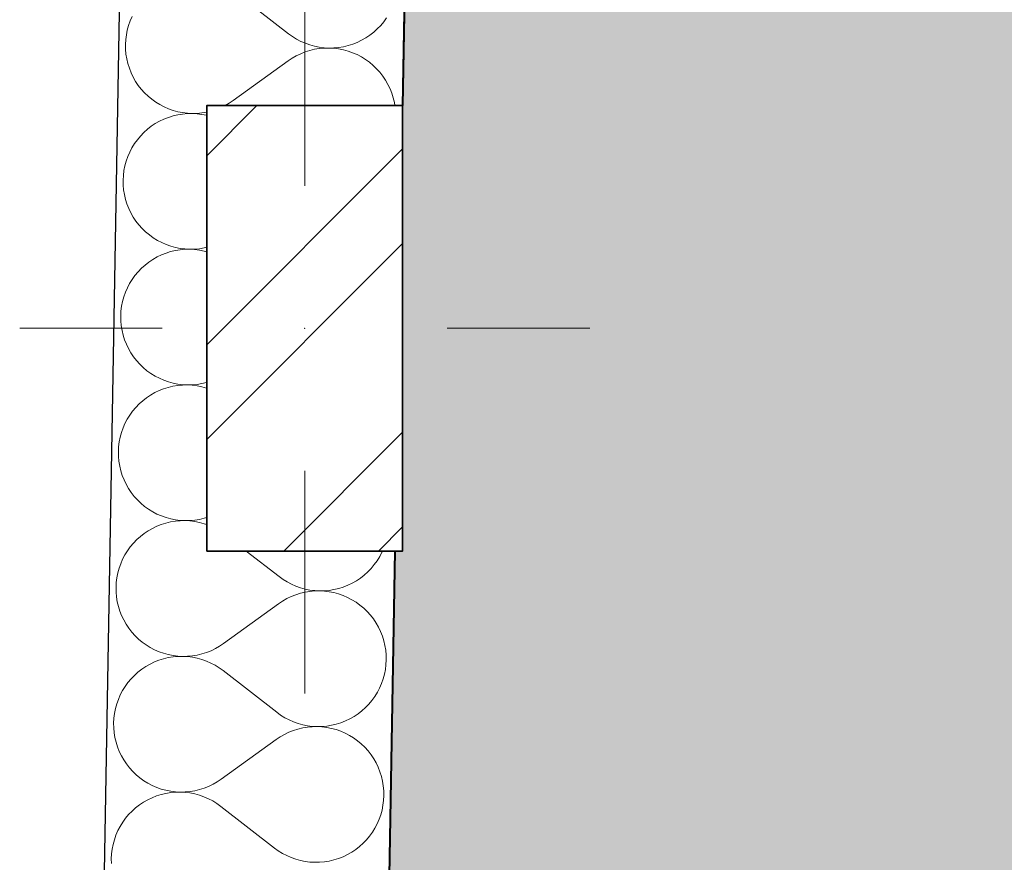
# Model space of a CAD drawing. Header units: millimetres. Extents: x -25972 to 4435, y -2839 to 20217.
# Tile 12 of 110: x -20639 to -20086, y 3253 to 3726. Entities that reach past the tile are written whole.
import ezdxf

# ---------------------------------------------------------------- set-up
doc = ezdxf.new("R2010")
doc.units = ezdxf.units.MM
doc.header["$MEASUREMENT"] = 0
doc.linetypes.add('Wipeout_Contour', pattern=[1000, 0, -1000])
for name, color, linetype in [('7._POHLED ZÁPADNÍ_2_3D prvky fasada nove', 7, 'Continuous'), ('7._POHLED ZÁPADNÍ_2_Konstrukce - nosné', 7, 'Continuous'), ('7._POHLED ZÁPADNÍ_2_Nové_Konstrukce - nosné', 7, 'Continuous'), ('7._POHLED ZÁPADNÍ_2_Nové_Výplně – Řezové', 7, 'Continuous'), ('7._POHLED ZÁPADNÍ_2_Výplně – Řezové', 7, 'Continuous')]:
    doc.layers.add(name, color=color, linetype=linetype)

# ---------------------------------------------------------------- blocks, each defined once
blk = doc.blocks.new('*X30', base_point=(-26263.07, -5016.56))
at = {"layer": '7._POHLED ZÁPADNÍ_2_Nové_Výplně – Řezové', "color": 21, "linetype": 'Continuous', "lineweight": 20, "true_color": 0xffaaaa}
for p, q in [((-20487.99, 3717.71), (-20518.06, 3741.09)), ((-20575.81, 3727.45), (-20576.9, 3724.96)), ((-20434.51, 3724.42), (-20432.92, 3726.62)), ((-20577.8, 3722.39), (-20578.52, 3719.77)), ((-20576.9, 3724.96), (-20577.8, 3722.39)), ((-20440.17, 3718.55), (-20438.15, 3720.37)), ((-20438.15, 3720.37), (-20436.26, 3722.33)), ((-20436.26, 3722.33), (-20434.51, 3724.42)), ((-20579.05, 3717.1), (-20579.39, 3714.4)), ((-20578.52, 3719.77), (-20579.05, 3717.1)), ((-20487.99, 3717.71), (-20485.78, 3716.12)), ((-20485.78, 3716.12), (-20483.47, 3714.68)), ((-20483.47, 3714.68), (-20481.06, 3713.42)), ((-20446.95, 3714.02), (-20444.58, 3715.37)), ((-20444.58, 3715.37), (-20442.32, 3716.88)), ((-20442.32, 3716.88), (-20440.17, 3718.55)), ((-20579.39, 3714.4), (-20579.53, 3711.68)), ((-20579.53, 3711.68), (-20579.48, 3708.96)), ((-20481.06, 3713.42), (-20478.56, 3712.34)), ((-20478.56, 3712.34), (-20476, 3711.43)), ((-20476, 3711.43), (-20473.37, 3710.71)), ((-20470.72, 3709.4), (-20473.41, 3708.96)), ((-20473.37, 3710.71), (-20470.71, 3710.18)), ((-20468.01, 3709.64), (-20470.72, 3709.4)), ((-20470.71, 3710.18), (-20468.01, 3709.84)), ((-20468.01, 3709.84), (-20465.29, 3709.69)), ((-20465.29, 3709.69), (-20468.01, 3709.64)), ((-20465.29, 3709.69), (-20462.57, 3709.74)), ((-20462.57, 3709.55), (-20465.29, 3709.69)), ((-20462.57, 3709.74), (-20459.86, 3709.98)), ((-20459.87, 3709.21), (-20462.57, 3709.55)), ((-20457.21, 3708.68), (-20459.87, 3709.21)), ((-20459.86, 3709.98), (-20457.18, 3710.42)), ((-20457.18, 3710.42), (-20454.53, 3711.04)), ((-20454.53, 3711.04), (-20451.93, 3711.85)), ((-20451.93, 3711.85), (-20449.4, 3712.85)), ((-20449.4, 3712.85), (-20446.95, 3714.02)), ((-20579.48, 3708.96), (-20579.24, 3706.25)), ((-20579.24, 3706.25), (-20578.8, 3703.57)), ((-20578.8, 3703.57), (-20578.18, 3700.92)), ((-20485.99, 3703.99), (-20488.25, 3702.47)), ((-20483.63, 3705.34), (-20485.99, 3703.99)), ((-20481.18, 3706.51), (-20483.63, 3705.34)), ((-20478.65, 3707.51), (-20481.18, 3706.51)), ((-20476.05, 3708.33), (-20478.65, 3707.51)), ((-20473.41, 3708.96), (-20476.05, 3708.33)), ((-20454.58, 3707.97), (-20457.21, 3708.68)), ((-20452.01, 3707.06), (-20454.58, 3707.97)), ((-20449.52, 3705.98), (-20452.01, 3707.06)), ((-20447.11, 3704.72), (-20449.52, 3705.98)), ((-20444.79, 3703.29), (-20447.11, 3704.72)), ((-20578.18, 3700.92), (-20577.36, 3698.33)), ((-20577.36, 3698.33), (-20576.37, 3695.79)), ((-20488.25, 3702.47), (-20519.12, 3680.15)), ((-20442.58, 3701.71), (-20444.79, 3703.29)), ((-20440.5, 3699.96), (-20442.58, 3701.71)), ((-20438.54, 3698.07), (-20440.5, 3699.96)), ((-20436.72, 3696.05), (-20438.54, 3698.07)), ((-20576.37, 3695.79), (-20575.19, 3693.34)), ((-20575.19, 3693.34), (-20573.84, 3690.98)), ((-20435.05, 3693.9), (-20436.72, 3696.05)), ((-20433.53, 3691.64), (-20435.05, 3693.9)), ((-20573.84, 3690.98), (-20572.33, 3688.72)), ((-20572.33, 3688.72), (-20570.66, 3686.57)), ((-20432.19, 3689.28), (-20433.53, 3691.64)), ((-20431.01, 3686.83), (-20432.19, 3689.28)), ((-20570.66, 3686.57), (-20568.84, 3684.55)), ((-20568.84, 3684.55), (-20566.88, 3682.66)), ((-20566.88, 3682.66), (-20564.79, 3680.92)), ((-20430.01, 3684.3), (-20431.01, 3686.83)), ((-20429.2, 3681.7), (-20430.01, 3684.3)), ((-20428.57, 3679.05), (-20429.2, 3681.7)), ((-20564.79, 3680.92), (-20562.58, 3679.33)), ((-20562.58, 3679.33), (-20560.27, 3677.9)), ((-20560.27, 3677.9), (-20557.86, 3676.64)), ((-20557.86, 3676.64), (-20555.36, 3675.56)), ((-20523.64, 3677.35), (-20521.38, 3678.64)), ((-20521.38, 3678.64), (-20519.12, 3680.15)), ((-20428.29, 3677.35), (-20428.57, 3679.05)), ((-20555.44, 3670.77), (-20557.98, 3669.77)), ((-20552.85, 3671.58), (-20555.44, 3670.77)), ((-20555.36, 3675.56), (-20552.79, 3674.65)), ((-20550.2, 3672.21), (-20552.85, 3671.58)), ((-20552.79, 3674.65), (-20550.17, 3673.94)), ((-20547.51, 3672.64), (-20550.2, 3672.21)), ((-20550.17, 3673.94), (-20547.5, 3673.41)), ((-20544.8, 3672.88), (-20547.51, 3672.64)), ((-20547.5, 3673.41), (-20544.8, 3673.07)), ((-20544.8, 3673.07), (-20542.08, 3672.93)), ((-20542.08, 3672.93), (-20544.8, 3672.88)), ((-20542.08, 3672.93), (-20539.36, 3672.98)), ((-20539.37, 3672.78), (-20542.08, 3672.93)), ((-20536.67, 3672.44), (-20539.37, 3672.78)), ((-20539.36, 3672.98), (-20536.66, 3673.23)), ((-20534, 3671.91), (-20536.67, 3672.44)), ((-20536.66, 3673.23), (-20533.97, 3673.67)), ((-20533.92, 3671.89), (-20534, 3671.91)), ((-20533.97, 3673.67), (-20533.92, 3673.68)), ((-20565.06, 3665.74), (-20567.2, 3664.07)), ((-20562.79, 3667.25), (-20565.06, 3665.74)), ((-20560.43, 3668.6), (-20562.79, 3667.25)), ((-20557.98, 3669.77), (-20560.43, 3668.6)), ((-20571.12, 3660.29), (-20572.86, 3658.21)), ((-20569.23, 3662.25), (-20571.12, 3660.29)), ((-20567.2, 3664.07), (-20569.23, 3662.25)), ((-20574.45, 3656), (-20575.88, 3653.68)), ((-20572.86, 3658.21), (-20574.45, 3656)), ((-20578.23, 3648.78), (-20579.13, 3646.21)), ((-20577.14, 3651.27), (-20578.23, 3648.78)), ((-20575.88, 3653.68), (-20577.14, 3651.27)), ((-20579.85, 3643.59), (-20580.38, 3640.92)), ((-20579.13, 3646.21), (-20579.85, 3643.59)), ((-20580.72, 3638.22), (-20580.86, 3635.5)), ((-20580.38, 3640.92), (-20580.72, 3638.22)), ((-20580.86, 3635.5), (-20580.81, 3632.78)), ((-20580.81, 3632.78), (-20580.57, 3630.08)), ((-20580.57, 3630.08), (-20580.13, 3627.39)), ((-20580.13, 3627.39), (-20579.51, 3624.74)), ((-20579.51, 3624.74), (-20578.69, 3622.15)), ((-20578.69, 3622.15), (-20577.69, 3619.62)), ((-20577.69, 3619.62), (-20576.52, 3617.16)), ((-20576.52, 3617.16), (-20575.17, 3614.8)), ((-20575.17, 3614.8), (-20573.66, 3612.54)), ((-20573.66, 3612.54), (-20571.99, 3610.39)), ((-20571.99, 3610.39), (-20570.17, 3608.37)), ((-20570.17, 3608.37), (-20568.21, 3606.48)), ((-20568.21, 3606.48), (-20566.12, 3604.74)), ((-20566.12, 3604.74), (-20563.91, 3603.15)), ((-20563.91, 3603.15), (-20561.6, 3601.72)), ((-20561.6, 3601.72), (-20559.18, 3600.46)), ((-20559.18, 3600.46), (-20556.69, 3599.38)), ((-20556.69, 3599.38), (-20554.12, 3598.48)), ((-20554.12, 3598.48), (-20551.5, 3597.76)), ((-20559.3, 3593.59), (-20561.76, 3592.42)), ((-20556.77, 3594.59), (-20559.3, 3593.59)), ((-20554.18, 3595.4), (-20556.77, 3594.59)), ((-20551.53, 3596.03), (-20554.18, 3595.4)), ((-20548.84, 3596.46), (-20551.53, 3596.03)), ((-20551.5, 3597.76), (-20548.83, 3597.23)), ((-20546.13, 3596.7), (-20548.84, 3596.46)), ((-20548.83, 3597.23), (-20546.13, 3596.89)), ((-20546.13, 3596.89), (-20543.41, 3596.75)), ((-20543.41, 3596.75), (-20546.13, 3596.7)), ((-20543.41, 3596.75), (-20540.69, 3596.8)), ((-20540.7, 3596.6), (-20543.41, 3596.75)), ((-20538, 3596.27), (-20540.7, 3596.6)), ((-20540.69, 3596.8), (-20537.98, 3597.05)), ((-20535.33, 3595.73), (-20538, 3596.27)), ((-20537.98, 3597.05), (-20535.3, 3597.49)), ((-20533.92, 3595.35), (-20535.33, 3595.73)), ((-20535.3, 3597.49), (-20533.92, 3597.81)), ((-20568.53, 3587.89), (-20570.56, 3586.07)), ((-20566.38, 3589.56), (-20568.53, 3587.89)), ((-20564.12, 3591.07), (-20566.38, 3589.56)), ((-20561.76, 3592.42), (-20564.12, 3591.07)), ((-20574.19, 3582.03), (-20575.78, 3579.82)), ((-20572.45, 3584.12), (-20574.19, 3582.03)), ((-20570.56, 3586.07), (-20572.45, 3584.12)), ((-20577.21, 3577.51), (-20578.47, 3575.1)), ((-20575.78, 3579.82), (-20577.21, 3577.51)), ((-20579.56, 3572.6), (-20580.46, 3570.03)), ((-20578.47, 3575.1), (-20579.56, 3572.6)), ((-20581.18, 3567.41), (-20581.71, 3564.74)), ((-20580.46, 3570.03), (-20581.18, 3567.41)), ((-20582.05, 3562.04), (-20582.19, 3559.33)), ((-20581.71, 3564.74), (-20582.05, 3562.04)), ((-20582.19, 3559.33), (-20582.14, 3556.61)), ((-20582.14, 3556.61), (-20581.9, 3553.9)), ((-20581.9, 3553.9), (-20581.46, 3551.21)), ((-20581.46, 3551.21), (-20580.83, 3548.56)), ((-20580.83, 3548.56), (-20580.02, 3545.97)), ((-20580.02, 3545.97), (-20579.02, 3543.44)), ((-20579.02, 3543.44), (-20577.85, 3540.98)), ((-20577.85, 3540.98), (-20576.5, 3538.62)), ((-20576.5, 3538.62), (-20574.99, 3536.36)), ((-20574.99, 3536.36), (-20573.32, 3534.21)), ((-20573.32, 3534.21), (-20571.5, 3532.19)), ((-20571.5, 3532.19), (-20569.54, 3530.3)), ((-20569.54, 3530.3), (-20567.45, 3528.56)), ((-20567.45, 3528.56), (-20565.24, 3526.97)), ((-20565.24, 3526.97), (-20562.92, 3525.54)), ((-20562.92, 3525.54), (-20560.51, 3524.28)), ((-20560.51, 3524.28), (-20558.02, 3523.2)), ((-20558.02, 3523.2), (-20555.45, 3522.3)), ((-20555.45, 3522.3), (-20552.83, 3521.58)), ((-20552.83, 3521.58), (-20550.16, 3521.05)), ((-20539.31, 3520.87), (-20536.63, 3521.31)), ((-20536.63, 3521.31), (-20533.98, 3521.94)), ((-20533.98, 3521.94), (-20533.92, 3521.96)), ((-20563.09, 3516.24), (-20565.45, 3514.89)), ((-20560.63, 3517.41), (-20563.09, 3516.24)), ((-20558.1, 3518.41), (-20560.63, 3517.41)), ((-20555.5, 3519.22), (-20558.1, 3518.41)), ((-20552.86, 3519.85), (-20555.5, 3519.22)), ((-20550.17, 3520.28), (-20552.86, 3519.85)), ((-20547.46, 3520.52), (-20550.17, 3520.28)), ((-20550.16, 3521.05), (-20547.46, 3520.71)), ((-20547.46, 3520.71), (-20544.74, 3520.57)), ((-20544.74, 3520.57), (-20547.46, 3520.52)), ((-20544.74, 3520.57), (-20542.02, 3520.62)), ((-20542.02, 3520.43), (-20544.74, 3520.57)), ((-20542.02, 3520.62), (-20539.31, 3520.87)), ((-20539.33, 3520.09), (-20542.02, 3520.43)), ((-20536.66, 3519.55), (-20539.33, 3520.09)), ((-20534.03, 3518.83), (-20536.66, 3519.55)), ((-20533.92, 3518.79), (-20534.03, 3518.83)), ((-20569.86, 3511.71), (-20571.88, 3509.89)), ((-20567.71, 3513.38), (-20569.86, 3511.71)), ((-20565.45, 3514.89), (-20567.71, 3513.38)), ((-20575.52, 3505.85), (-20577.11, 3503.64)), ((-20573.77, 3507.94), (-20575.52, 3505.85)), ((-20571.88, 3509.89), (-20573.77, 3507.94)), ((-20578.54, 3501.33), (-20579.8, 3498.92)), ((-20577.11, 3503.64), (-20578.54, 3501.33)), ((-20581.79, 3493.86), (-20582.51, 3491.23)), ((-20580.88, 3496.42), (-20581.79, 3493.86)), ((-20579.8, 3498.92), (-20580.88, 3496.42)), ((-20583.04, 3488.56), (-20583.37, 3485.86)), ((-20582.51, 3491.23), (-20583.04, 3488.56)), ((-20583.37, 3485.86), (-20583.52, 3483.15)), ((-20583.52, 3483.15), (-20583.47, 3480.43)), ((-20583.47, 3480.43), (-20583.23, 3477.72)), ((-20583.23, 3477.72), (-20582.79, 3475.03)), ((-20582.79, 3475.03), (-20582.16, 3472.38)), ((-20582.16, 3472.38), (-20581.35, 3469.79)), ((-20581.35, 3469.79), (-20580.35, 3467.26)), ((-20580.35, 3467.26), (-20579.17, 3464.8)), ((-20579.17, 3464.8), (-20577.83, 3462.44)), ((-20577.83, 3462.44), (-20576.31, 3460.18)), ((-20576.31, 3460.18), (-20574.64, 3458.03)), ((-20574.64, 3458.03), (-20572.82, 3456.01)), ((-20572.82, 3456.01), (-20570.86, 3454.12)), ((-20570.86, 3454.12), (-20568.78, 3452.38)), ((-20568.78, 3452.38), (-20566.57, 3450.79)), ((-20566.57, 3450.79), (-20564.25, 3449.36)), ((-20564.25, 3449.36), (-20561.84, 3448.1)), ((-20561.84, 3448.1), (-20559.35, 3447.02)), ((-20559.35, 3447.02), (-20556.78, 3446.12)), ((-20556.78, 3446.12), (-20554.15, 3445.4)), ((-20551.5, 3444.1), (-20554.18, 3443.67)), ((-20554.15, 3445.4), (-20551.49, 3444.87)), ((-20548.79, 3444.35), (-20551.5, 3444.1)), ((-20551.49, 3444.87), (-20548.79, 3444.54)), ((-20548.79, 3444.54), (-20546.07, 3444.39)), ((-20546.07, 3444.39), (-20548.79, 3444.35)), ((-20546.07, 3444.39), (-20543.35, 3444.44)), ((-20543.35, 3444.25), (-20546.07, 3444.39)), ((-20543.35, 3444.44), (-20540.64, 3444.69)), ((-20540.65, 3443.91), (-20543.35, 3444.25)), ((-20537.99, 3443.38), (-20540.65, 3443.91)), ((-20540.64, 3444.69), (-20537.95, 3445.13)), ((-20537.95, 3445.13), (-20535.31, 3445.76)), ((-20535.31, 3445.76), (-20533.92, 3446.19)), ((-20566.78, 3438.71), (-20569.04, 3437.2)), ((-20564.41, 3440.06), (-20566.78, 3438.71)), ((-20561.96, 3441.23), (-20564.41, 3440.06)), ((-20559.43, 3442.23), (-20561.96, 3441.23)), ((-20556.83, 3443.04), (-20559.43, 3442.23)), ((-20554.18, 3443.67), (-20556.83, 3443.04)), ((-20535.36, 3442.66), (-20537.99, 3443.38)), ((-20533.92, 3442.15), (-20535.36, 3442.66)), ((-20573.21, 3433.72), (-20575.1, 3431.76)), ((-20571.19, 3435.53), (-20573.21, 3433.72)), ((-20569.04, 3437.2), (-20571.19, 3435.53)), ((-20578.44, 3427.46), (-20579.87, 3425.15)), ((-20576.85, 3429.67), (-20578.44, 3427.46)), ((-20575.1, 3431.76), (-20576.85, 3429.67)), ((-20493.3, 3412.99), (-20511.76, 3427.35)), ((-20435.55, 3426.63), (-20435.23, 3427.35)), ((-20581.13, 3422.74), (-20582.21, 3420.24)), ((-20579.87, 3425.15), (-20581.13, 3422.74)), ((-20439.83, 3419.7), (-20438.24, 3421.91)), ((-20438.24, 3421.91), (-20436.81, 3424.22)), ((-20436.81, 3424.22), (-20435.55, 3426.63)), ((-20583.12, 3417.68), (-20583.83, 3415.05)), ((-20582.21, 3420.24), (-20583.12, 3417.68)), ((-20443.46, 3415.65), (-20441.57, 3417.61)), ((-20441.57, 3417.61), (-20439.83, 3419.7)), ((-20584.36, 3412.38), (-20584.7, 3409.68)), ((-20583.83, 3415.05), (-20584.36, 3412.38)), ((-20493.3, 3412.99), (-20491.09, 3411.4)), ((-20491.09, 3411.4), (-20488.78, 3409.97)), ((-20452.26, 3409.31), (-20449.89, 3410.66)), ((-20449.89, 3410.66), (-20447.63, 3412.17)), ((-20447.63, 3412.17), (-20445.48, 3413.84)), ((-20445.48, 3413.84), (-20443.46, 3415.65)), ((-20584.7, 3409.68), (-20584.85, 3406.97)), ((-20584.85, 3406.97), (-20584.8, 3404.25)), ((-20488.78, 3409.97), (-20486.37, 3408.71)), ((-20486.37, 3408.71), (-20483.88, 3407.62)), ((-20483.88, 3407.62), (-20481.31, 3406.71)), ((-20481.31, 3406.71), (-20478.69, 3405.99)), ((-20478.69, 3405.99), (-20476.02, 3405.46)), ((-20476.02, 3405.46), (-20473.32, 3405.12)), ((-20473.32, 3405.12), (-20470.6, 3404.98)), ((-20470.6, 3404.98), (-20467.88, 3405.02)), ((-20467.88, 3405.02), (-20465.17, 3405.27)), ((-20465.17, 3405.27), (-20462.49, 3405.7)), ((-20462.49, 3405.7), (-20459.84, 3406.33)), ((-20459.84, 3406.33), (-20457.24, 3407.14)), ((-20457.24, 3407.14), (-20454.71, 3408.14)), ((-20454.71, 3408.14), (-20452.26, 3409.31)), ((-20584.8, 3404.25), (-20584.55, 3401.54)), ((-20584.55, 3401.54), (-20584.12, 3398.85)), ((-20488.94, 3400.62), (-20491.31, 3399.27)), ((-20486.49, 3401.8), (-20488.94, 3400.62)), ((-20483.96, 3402.8), (-20486.49, 3401.8)), ((-20481.36, 3403.61), (-20483.96, 3402.8)), ((-20478.72, 3404.24), (-20481.36, 3403.61)), ((-20476.03, 3404.68), (-20478.72, 3404.24)), ((-20473.32, 3404.93), (-20476.03, 3404.68)), ((-20470.6, 3404.98), (-20473.32, 3404.93)), ((-20467.89, 3404.83), (-20470.6, 3404.98)), ((-20465.19, 3404.5), (-20467.89, 3404.83)), ((-20462.52, 3403.97), (-20465.19, 3404.5)), ((-20459.89, 3403.25), (-20462.52, 3403.97)), ((-20457.33, 3402.35), (-20459.89, 3403.25)), ((-20454.83, 3401.27), (-20457.33, 3402.35)), ((-20452.42, 3400.01), (-20454.83, 3401.27)), ((-20450.1, 3398.58), (-20452.42, 3400.01)), ((-20584.12, 3398.85), (-20583.49, 3396.21)), ((-20583.49, 3396.21), (-20582.68, 3393.61)), ((-20493.57, 3397.76), (-20524.44, 3375.43)), ((-20491.31, 3399.27), (-20493.57, 3397.76)), ((-20447.9, 3396.99), (-20450.1, 3398.58)), ((-20445.81, 3395.25), (-20447.9, 3396.99)), ((-20443.85, 3393.36), (-20445.81, 3395.25)), ((-20582.68, 3393.61), (-20581.68, 3391.08)), ((-20581.68, 3391.08), (-20580.5, 3388.63)), ((-20580.5, 3388.63), (-20579.15, 3386.26)), ((-20442.03, 3391.34), (-20443.85, 3393.36)), ((-20440.36, 3389.19), (-20442.03, 3391.34)), ((-20438.85, 3386.93), (-20440.36, 3389.19)), ((-20579.15, 3386.26), (-20577.64, 3384)), ((-20577.64, 3384), (-20575.97, 3381.85)), ((-20437.5, 3384.56), (-20438.85, 3386.93)), ((-20436.32, 3382.11), (-20437.5, 3384.56)), ((-20575.97, 3381.85), (-20574.15, 3379.83)), ((-20574.15, 3379.83), (-20572.19, 3377.94)), ((-20572.19, 3377.94), (-20570.1, 3376.2)), ((-20435.32, 3379.58), (-20436.32, 3382.11)), ((-20434.51, 3376.98), (-20435.32, 3379.58)), ((-20570.1, 3376.2), (-20567.9, 3374.61)), ((-20567.9, 3374.61), (-20565.58, 3373.18)), ((-20565.58, 3373.18), (-20563.17, 3371.93)), ((-20563.17, 3371.93), (-20560.67, 3370.84)), ((-20531.51, 3371.39), (-20529.06, 3372.57)), ((-20529.06, 3372.57), (-20526.7, 3373.92)), ((-20526.7, 3373.92), (-20524.44, 3375.43)), ((-20433.88, 3374.34), (-20434.51, 3376.98)), ((-20433.45, 3371.65), (-20433.88, 3374.34)), ((-20558.16, 3366.86), (-20560.76, 3366.05)), ((-20560.67, 3370.84), (-20558.11, 3369.94)), ((-20555.51, 3367.49), (-20558.16, 3366.86)), ((-20558.11, 3369.94), (-20555.48, 3369.22)), ((-20552.83, 3367.92), (-20555.51, 3367.49)), ((-20555.48, 3369.22), (-20552.81, 3368.69)), ((-20550.12, 3368.17), (-20552.83, 3367.92)), ((-20552.81, 3368.69), (-20550.11, 3368.36)), ((-20547.4, 3368.21), (-20550.12, 3368.17)), ((-20550.11, 3368.36), (-20547.4, 3368.21)), ((-20547.4, 3368.21), (-20544.68, 3368.27)), ((-20544.68, 3368.07), (-20547.4, 3368.21)), ((-20544.68, 3368.27), (-20541.97, 3368.51)), ((-20541.98, 3367.73), (-20544.68, 3368.07)), ((-20539.31, 3367.2), (-20541.98, 3367.73)), ((-20541.97, 3368.51), (-20539.28, 3368.95)), ((-20536.69, 3366.48), (-20539.31, 3367.2)), ((-20539.28, 3368.95), (-20536.64, 3369.58)), ((-20534.12, 3365.57), (-20536.69, 3366.48)), ((-20536.64, 3369.58), (-20534.04, 3370.39)), ((-20534.04, 3370.39), (-20531.51, 3371.39)), ((-20433.2, 3368.94), (-20433.45, 3371.65)), ((-20433.15, 3366.22), (-20433.2, 3368.94)), ((-20570.37, 3361.02), (-20572.52, 3359.35)), ((-20568.11, 3362.54), (-20570.37, 3361.02)), ((-20565.74, 3363.88), (-20568.11, 3362.54)), ((-20563.29, 3365.06), (-20565.74, 3363.88)), ((-20560.76, 3366.05), (-20563.29, 3365.06)), ((-20531.63, 3364.48), (-20534.12, 3365.57)), ((-20529.22, 3363.22), (-20531.63, 3364.48)), ((-20526.91, 3361.79), (-20529.22, 3363.22)), ((-20524.7, 3360.2), (-20526.91, 3361.79)), ((-20434.17, 3358.14), (-20433.64, 3360.81)), ((-20433.64, 3360.81), (-20433.3, 3363.51)), ((-20433.3, 3363.51), (-20433.15, 3366.22)), ((-20576.43, 3355.58), (-20578.17, 3353.49)), ((-20574.54, 3357.54), (-20576.43, 3355.58)), ((-20572.52, 3359.35), (-20574.54, 3357.54)), ((-20494.63, 3336.81), (-20524.7, 3360.2)), ((-20435.79, 3352.95), (-20434.88, 3355.51)), ((-20434.88, 3355.51), (-20434.17, 3358.14)), ((-20579.76, 3351.28), (-20581.19, 3348.97)), ((-20578.17, 3353.49), (-20579.76, 3351.28)), ((-20438.13, 3348.04), (-20436.87, 3350.45)), ((-20436.87, 3350.45), (-20435.79, 3352.95)), ((-20582.45, 3346.56), (-20583.54, 3344.06)), ((-20581.19, 3348.97), (-20582.45, 3346.56)), ((-20441.15, 3343.52), (-20439.56, 3345.73)), ((-20439.56, 3345.73), (-20438.13, 3348.04)), ((-20585.16, 3338.87), (-20585.69, 3336.21)), ((-20584.44, 3341.5), (-20585.16, 3338.87)), ((-20583.54, 3344.06), (-20584.44, 3341.5)), ((-20446.81, 3337.66), (-20444.79, 3339.48)), ((-20444.79, 3339.48), (-20442.9, 3341.43)), ((-20442.9, 3341.43), (-20441.15, 3343.52)), ((-20586.03, 3333.51), (-20586.18, 3330.79)), ((-20585.69, 3336.21), (-20586.03, 3333.51)), ((-20494.63, 3336.81), (-20492.42, 3335.22)), ((-20492.42, 3335.22), (-20490.11, 3333.79)), ((-20490.11, 3333.79), (-20487.7, 3332.53)), ((-20453.59, 3333.13), (-20451.22, 3334.48)), ((-20451.22, 3334.48), (-20448.96, 3335.99)), ((-20448.96, 3335.99), (-20446.81, 3337.66)), ((-20586.18, 3330.79), (-20586.13, 3328.07)), ((-20586.13, 3328.07), (-20585.88, 3325.36)), ((-20487.7, 3332.53), (-20485.2, 3331.44)), ((-20485.2, 3331.44), (-20482.64, 3330.54)), ((-20480.05, 3328.06), (-20482.69, 3327.43)), ((-20482.64, 3330.54), (-20480.02, 3329.82)), ((-20477.36, 3328.5), (-20480.05, 3328.06)), ((-20480.02, 3329.82), (-20477.35, 3329.28)), ((-20474.65, 3328.75), (-20477.36, 3328.5)), ((-20477.35, 3329.28), (-20474.65, 3328.94)), ((-20474.65, 3328.94), (-20471.93, 3328.8)), ((-20471.93, 3328.8), (-20474.65, 3328.75)), ((-20471.93, 3328.8), (-20469.21, 3328.85)), ((-20469.21, 3328.65), (-20471.93, 3328.8)), ((-20469.21, 3328.85), (-20466.5, 3329.09)), ((-20466.51, 3328.32), (-20469.21, 3328.65)), ((-20463.85, 3327.79), (-20466.51, 3328.32)), ((-20466.5, 3329.09), (-20463.82, 3329.52)), ((-20461.22, 3327.07), (-20463.85, 3327.79)), ((-20463.82, 3329.52), (-20461.17, 3330.15)), ((-20461.17, 3330.15), (-20458.57, 3330.96)), ((-20458.57, 3330.96), (-20456.04, 3331.96)), ((-20456.04, 3331.96), (-20453.59, 3333.13)), ((-20585.88, 3325.36), (-20585.45, 3322.67)), ((-20585.45, 3322.67), (-20584.82, 3320.03)), ((-20492.63, 3323.09), (-20494.89, 3321.58)), ((-20490.27, 3324.44), (-20492.63, 3323.09)), ((-20487.82, 3325.62), (-20490.27, 3324.44)), ((-20485.29, 3326.62), (-20487.82, 3325.62)), ((-20482.69, 3327.43), (-20485.29, 3326.62)), ((-20458.66, 3326.17), (-20461.22, 3327.07)), ((-20456.16, 3325.09), (-20458.66, 3326.17)), ((-20453.75, 3323.83), (-20456.16, 3325.09)), ((-20451.43, 3322.4), (-20453.75, 3323.83)), ((-20449.22, 3320.81), (-20451.43, 3322.4)), ((-20584.82, 3320.03), (-20584, 3317.43)), ((-20584, 3317.43), (-20583.01, 3314.9)), ((-20494.89, 3321.58), (-20525.76, 3299.26)), ((-20447.14, 3319.07), (-20449.22, 3320.81)), ((-20445.18, 3317.18), (-20447.14, 3319.07)), ((-20443.36, 3315.16), (-20445.18, 3317.18)), ((-20583.01, 3314.9), (-20581.83, 3312.45)), ((-20581.83, 3312.45), (-20580.48, 3310.08)), ((-20441.69, 3313.01), (-20443.36, 3315.16)), ((-20440.17, 3310.75), (-20441.69, 3313.01)), ((-20580.48, 3310.08), (-20578.97, 3307.82)), ((-20578.97, 3307.82), (-20577.3, 3305.68)), ((-20577.3, 3305.68), (-20575.48, 3303.65)), ((-20438.83, 3308.39), (-20440.17, 3310.75)), ((-20437.65, 3305.93), (-20438.83, 3308.39)), ((-20436.65, 3303.4), (-20437.65, 3305.93)), ((-20575.48, 3303.65), (-20573.52, 3301.77)), ((-20573.52, 3301.77), (-20571.43, 3300.02)), ((-20571.43, 3300.02), (-20569.22, 3298.43)), ((-20435.84, 3300.81), (-20436.65, 3303.4)), ((-20435.21, 3298.16), (-20435.84, 3300.81)), ((-20569.22, 3298.43), (-20566.91, 3297.01)), ((-20566.91, 3297.01), (-20564.5, 3295.75)), ((-20564.5, 3295.75), (-20562, 3294.66)), ((-20562, 3294.66), (-20559.44, 3293.76)), ((-20535.37, 3294.22), (-20532.84, 3295.21)), ((-20532.84, 3295.21), (-20530.39, 3296.39)), ((-20530.39, 3296.39), (-20528.02, 3297.74)), ((-20528.02, 3297.74), (-20525.76, 3299.26)), ((-20434.78, 3295.47), (-20435.21, 3298.16)), ((-20434.53, 3292.76), (-20434.78, 3295.47)), ((-20562.08, 3289.87), (-20564.62, 3288.88)), ((-20559.49, 3290.69), (-20562.08, 3289.87)), ((-20556.84, 3291.31), (-20559.49, 3290.69)), ((-20559.44, 3293.76), (-20556.81, 3293.04)), ((-20554.16, 3291.75), (-20556.84, 3291.31)), ((-20556.81, 3293.04), (-20554.14, 3292.51)), ((-20551.45, 3291.99), (-20554.16, 3291.75)), ((-20554.14, 3292.51), (-20551.44, 3292.18)), ((-20548.73, 3292.04), (-20551.45, 3291.99)), ((-20551.44, 3292.18), (-20548.73, 3292.04)), ((-20548.73, 3292.04), (-20546.01, 3292.09)), ((-20546.01, 3291.89), (-20548.73, 3292.04)), ((-20546.01, 3292.09), (-20543.3, 3292.33)), ((-20543.31, 3291.55), (-20546.01, 3291.89)), ((-20540.64, 3291.02), (-20543.31, 3291.55)), ((-20543.3, 3292.33), (-20540.61, 3292.77)), ((-20538.02, 3290.3), (-20540.64, 3291.02)), ((-20540.61, 3292.77), (-20537.96, 3293.4)), ((-20535.45, 3289.39), (-20538.02, 3290.3)), ((-20537.96, 3293.4), (-20535.37, 3294.22)), ((-20532.96, 3288.3), (-20535.45, 3289.39)), ((-20434.63, 3287.33), (-20434.48, 3290.04)), ((-20434.48, 3290.04), (-20434.53, 3292.76)), ((-20571.7, 3284.84), (-20573.85, 3283.18)), ((-20569.43, 3286.36), (-20571.7, 3284.84)), ((-20567.07, 3287.7), (-20569.43, 3286.36)), ((-20564.62, 3288.88), (-20567.07, 3287.7)), ((-20530.55, 3287.04), (-20532.96, 3288.3)), ((-20528.23, 3285.61), (-20530.55, 3287.04)), ((-20526.03, 3284.02), (-20528.23, 3285.61)), ((-20495.96, 3260.63), (-20526.03, 3284.02)), ((-20435.49, 3281.96), (-20434.96, 3284.63)), ((-20434.96, 3284.63), (-20434.63, 3287.33)), ((-20577.76, 3279.4), (-20579.5, 3277.31)), ((-20575.87, 3281.36), (-20577.76, 3279.4)), ((-20573.85, 3283.18), (-20575.87, 3281.36)), ((-20437.12, 3276.77), (-20436.21, 3279.34)), ((-20436.21, 3279.34), (-20435.49, 3281.96)), ((-20582.52, 3272.79), (-20583.78, 3270.38)), ((-20581.09, 3275.11), (-20582.52, 3272.79)), ((-20579.5, 3277.31), (-20581.09, 3275.11)), ((-20439.46, 3271.86), (-20438.2, 3274.27)), ((-20438.2, 3274.27), (-20437.12, 3276.77)), ((-20584.87, 3267.88), (-20585.77, 3265.32)), ((-20583.78, 3270.38), (-20584.87, 3267.88)), ((-20444.23, 3265.25), (-20442.48, 3267.34)), ((-20442.48, 3267.34), (-20440.89, 3269.55)), ((-20440.89, 3269.55), (-20439.46, 3271.86)), ((-20586.49, 3262.7), (-20587.02, 3260.03)), ((-20585.77, 3265.32), (-20586.49, 3262.7)), ((-20450.29, 3259.81), (-20448.14, 3261.48)), ((-20448.14, 3261.48), (-20446.12, 3263.3)), ((-20446.12, 3263.3), (-20444.23, 3265.25)), ((-20587.36, 3257.33), (-20587.5, 3254.61)), ((-20587.02, 3260.03), (-20587.36, 3257.33)), ((-20495.96, 3260.63), (-20493.75, 3259.04)), ((-20493.75, 3259.04), (-20491.44, 3257.61)), ((-20491.44, 3257.61), (-20489.03, 3256.35)), ((-20489.03, 3256.35), (-20486.53, 3255.26)), ((-20459.9, 3254.78), (-20457.37, 3255.78)), ((-20457.37, 3255.78), (-20454.91, 3256.95)), ((-20454.91, 3256.95), (-20452.55, 3258.3)), ((-20452.55, 3258.3), (-20450.29, 3259.81)), ((-20587.5, 3254.61), (-20587.45, 3251.89)), ((-20486.53, 3255.26), (-20483.97, 3254.36)), ((-20483.97, 3254.36), (-20481.34, 3253.64)), ((-20481.34, 3253.64), (-20478.68, 3253.1)), ((-20478.68, 3253.1), (-20475.98, 3252.76)), ((-20475.98, 3252.76), (-20473.26, 3252.62)), ((-20473.26, 3252.62), (-20470.54, 3252.67)), ((-20470.54, 3252.67), (-20467.83, 3252.91)), ((-20467.83, 3252.91), (-20465.14, 3253.34)), ((-20465.14, 3253.34), (-20462.5, 3253.97)), ((-20462.5, 3253.97), (-20459.9, 3254.78))]:
    blk.add_line(p, q, dxfattribs=at)

msp = doc.modelspace()

# ---------------------------------------------------------------- hatches: boundary and pattern name
at = {"layer": '7._POHLED ZÁPADNÍ_2_Výplně – Řezové', "linetype": 'Continuous', "lineweight": 13}
msp.add_hatch(color=254, dxfattribs=at).paths.add_polyline_path([(-20428.28, 3427.35), (-20442.86, 2590.73), (-20067.92, 2584.2), (-20046.13, 3834.15), (-20421.07, 3840.68), (-20423.92, 3677.35), (-20423.92, 3427.35)])

# ---------------------------------------------------------------- linework, layer by layer
at = {"layer": '7._POHLED ZÁPADNÍ_2_3D prvky fasada nove', "color": 1, "linetype": 'Continuous', "lineweight": 20}
msp.add_line((-20398.92, 3552.35), (-20318.92, 3552.35), dxfattribs=at)
at = {"layer": '7._POHLED ZÁPADNÍ_2_Konstrukce - nosné', "color": 7, "linetype": 'Continuous', "lineweight": 50, "flags": 128}
for points in [[(-20421.07, 3840.68), (-20423.92, 3677.35)], [(-20428.28, 3427.35), (-20442.86, 2590.73)]]:
    msp.add_lwpolyline(points, dxfattribs=at)

# ---------------------------------------------------------------- next in the draw order: wipeouts: each hides what was drawn before it
at = {"color": 254, "linetype": 'Wipeout_Contour', "lineweight": 0, "ltscale": 207636.1654}
msp.add_wipeout([(-20602.84, 2593.52), (-20452.86, 2590.91), (-20442.86, 2590.73), (-20428.28, 3427.35), (-20533.92, 3427.35), (-20533.92, 3677.35), (-20423.92, 3677.35), (-20421.19, 3834.15), (-20431.18, 3834.32), (-20581.16, 3836.94)], dxfattribs=at).dxf.layer = '7._POHLED ZÁPADNÍ_2_Nové_Výplně – Řezové'

# ---------------------------------------------------------------- next in the draw order: linework, layer by layer
at = {"layer": '7._POHLED ZÁPADNÍ_2_3D prvky fasada nove', "color": 1, "linetype": 'Continuous', "lineweight": 20}
msp.add_line((-20558.92, 3552.35), (-20638.92, 3552.35), dxfattribs=at)
at = {"layer": '7._POHLED ZÁPADNÍ_2_Nové_Konstrukce - nosné', "color": 1, "linetype": 'Continuous', "lineweight": 25, "flags": 128}
for points in [[(-20581.16, 3836.94), (-20602.84, 2593.52)], [(-20423.92, 3677.35), (-20421.19, 3834.15)], [(-20442.86, 2590.73), (-20428.28, 3427.35)]]:
    msp.add_lwpolyline(points, dxfattribs=at)

# ---------------------------------------------------------------- next in the draw order: block references
at = {"layer": '7._POHLED ZÁPADNÍ_2_3D prvky fasada nove', "color": 9, "linetype": 'Continuous', "lineweight": 13}
msp.add_blockref('*X30', (-26263.07, -5016.56), dxfattribs=at)

# ---------------------------------------------------------------- next in the draw order: wipeouts: each hides what was drawn before it
at = {"color": 254, "linetype": 'Wipeout_Contour', "lineweight": 0, "ltscale": 83140.420294}
msp.add_wipeout([(-20533.92, 3427.35), (-20423.92, 3427.35), (-20423.92, 3677.35), (-20533.92, 3677.35)], dxfattribs=at).dxf.layer = '7._POHLED ZÁPADNÍ_2_Výplně – Řezové'

# ---------------------------------------------------------------- next in the draw order: hatches: boundary and pattern name
at = {"layer": '7._POHLED ZÁPADNÍ_2_Výplně – Řezové', "linetype": 'Continuous', "lineweight": 13, "true_color": 0x97cbff}
h = msp.add_hatch(dxfattribs=at)
h.set_pattern_fill('Kov___ocel_0002', color=151, style=0, pattern_type=2)
h.set_pattern_definition([(45, (0, -9e-13), (-79.5495, 79.5495), []), (45, (-26.52, 26.52), (-79.5495, 79.5495), [])])
h.paths.add_polyline_path([(-20533.92, 3427.35), (-20423.92, 3427.35), (-20423.92, 3677.35), (-20533.92, 3677.35)])

# ---------------------------------------------------------------- next in the draw order: linework, layer by layer
at = {"layer": '7._POHLED ZÁPADNÍ_2_3D prvky fasada nove', "color": 1, "linetype": 'Continuous', "lineweight": 20}
for p, q in [((-20478.92, 3632.35), (-20478.92, 3757.35)), ((-20478.92, 3472.35), (-20478.92, 3347.35))]:
    msp.add_line(p, q, dxfattribs=at)
at = {"layer": '7._POHLED ZÁPADNÍ_2_3D prvky fasada nove', "color": 7, "linetype": 'Continuous', "lineweight": 35, "flags": 128}
msp.add_lwpolyline([(-20533.92, 3427.35), (-20423.92, 3427.35), (-20423.92, 3677.35), (-20533.92, 3677.35)], close=True, dxfattribs=at)
at = {"layer": '7._POHLED ZÁPADNÍ_2_3D prvky fasada nove', "color": 1, "linetype": 'Continuous', "lineweight": 20}
msp.add_point((-20478.92, 3552.35), dxfattribs=at)

doc.saveas('drawing.dxf')
